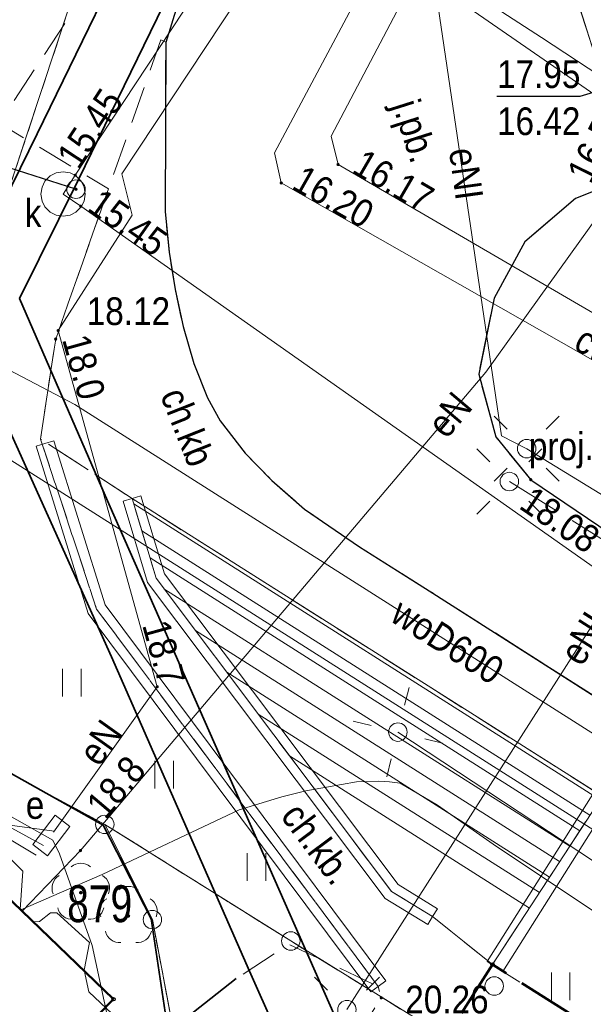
# Model space of a CAD drawing. Header units: metres. Extents: x 6530877 to 6534102, y 6042175 to 6045327.
# Tile 34 of 76: x 6532945 to 6532960, y 6044120 to 6044147. Entities that reach past the tile are written whole.
import ezdxf
from ezdxf.enums import TextEntityAlignment as Align

# ---------------------------------------------------------------- set-up
doc = ezdxf.new("R2010")
doc.units = ezdxf.units.M
doc.header["$MEASUREMENT"] = 0
for name, pattern in [('1.0_0.5', [1.5, 1, -0.5]), ('1.5_0.5', [2, 1.5, -0.5]), ('2.0_0.5', [2.5, 2, -0.5]), ('219-500', [0]), ('egug-500', [1, 0.5, -0.5])]:
    doc.linetypes.add(name, pattern=pattern)
doc.layers.get('0').update_dxf_attribs({"color": 2, "linetype": 'CONTINUOUS', "lineweight": 5})
for name, color, linetype in [('202-punkt graniczny', 7, 'CONTINUOUS'), ('211-numer działki ewidencyjnej', 7, 'CONTINUOUS'), ('218-kontur użytku gruntowego', 7, 'CONTINUOUS'), ('219-działka ewidencyjna', 7, 'CONTINUOUS'), ('311-podpora', 7, 'CONTINUOUS'), ('312-budynek ewidencyjny', 7, 'CONTINUOUS'), ('blok - nawis', 7, 'CONTINUOUS'), ('chodnik', 7, 'CONTINUOUS'), ('chodnik-Atr17', 7, 'CONTINUOUS'), ('drzewo liściaste', 7, 'CONTINUOUS'), ('jezdnia', 7, 'CONTINUOUS'), ('jezdnia-Atr17', 7, 'CONTINUOUS'), ('komora podziemna', 7, 'CONTINUOUS'), ('krawężnik', 7, 'CONTINUOUS'), ('latarnia', 7, 'CONTINUOUS'), ('latarnia - ob. projektowany', 7, 'CONTINUOUS'), ('latarnia - ob. projektowany-Atr17', 7, 'CONTINUOUS'), ('obudowa ochronna przewodu', 7, 'CONTINUOUS'), ('ogrodzenie trwałe', 7, 'CONTINUOUS'), ('pikieta sztuczna', 7, 'CONTINUOUS'), ('pikieta sztuczna-Atr2', 7, 'CONTINUOUS'), ('przewód ciepłowniczy', 7, 'CONTINUOUS'), ('przewód ciepłowniczy-Atr1', 7, 'CONTINUOUS'), ('przewód elektroenergetyczny podziemny', 7, 'CONTINUOUS'), ('przewód elektroenergetyczny podziemny - ob. projektowany', 7, 'CONTINUOUS'), ('przewód elektroenergetyczny podziemny-Atr1', 7, 'CONTINUOUS'), ('przewód kanalizacyjny', 7, 'CONTINUOUS'), ('przewód telekomunikacyjny podziemny', 7, 'CONTINUOUS'), ('przewód wodociągowy', 7, 'CONTINUOUS'), ('przewód wodociągowy-Atr1', 7, 'CONTINUOUS'), ('Punkt budynku', 7, 'CONTINUOUS'), ('rzędna', 7, 'CONTINUOUS'), ('rzędna-Atr2', 7, 'CONTINUOUS'), ('rzędna-Atr3', 7, 'CONTINUOUS'), ('schody w ciągu komunikacyjnym', 7, 'CONTINUOUS'), ('szafa elektroenergetyczna lub kontener', 7, 'CONTINUOUS'), ('szafa elektroenergetyczna lub kontener-Atr17', 7, 'CONTINUOUS'), ('trawnik', 7, 'CONTINUOUS'), ('właz do komory lub kanału - okrągły', 7, 'CONTINUOUS'), ('właz do komory lub kanału - okrągły-Atr17', 7, 'CONTINUOUS'), ('ściana oporowa (linia)', 7, 'CONTINUOUS')]:
    doc.layers.add(name, color=color, linetype=linetype)
doc.styles.get("Standard").update_dxf_attribs({"font": 'Working1250', "width": 0.75})
doc.linetypes.add('902-500', pattern='A,3.75,0,[1,ksztalty.shx,S=0.5,R=0,X=0,Y=0],3.75', length=7.5)
doc.linetypes.add('otdn_500', pattern='A,5,0,[21,ksztalty.shx,S=0.5,R=0,X=-1,Y=0]', length=5)

# ---------------------------------------------------------------- blocks, each defined once
blk = doc.blocks.new('311')
at = {"color": 0, "linetype": 'Continuous', "lineweight": 0}
blk.add_circle((0, 0), 0.25, dxfattribs=at)
blk = doc.blocks.new('PUNKTBUD')
at = {"color": 0}
blk.add_circle((0, 0), 0.045, dxfattribs=at)
blk = doc.blocks.new('202')
at = {"color": 0, "linetype": 'Continuous', "lineweight": 0}
blk.add_circle((0, 0), 0.25, dxfattribs=at)
blk = doc.blocks.new('US18')
at = {"color": 0, "linetype": 'Continuous', "lineweight": 13}
for p, q in [((-0.5, -0.25), (-0.5, 0.25)), ((-0.5, 0.25), (0.5, 0.25)), ((0.5, -0.25), (0.5, 0.25)), ((-0.5, -0.25), (0.5, -0.25))]:
    blk.add_line(p, q, dxfattribs=at)
blk = doc.blocks.new('PW01')
at = {"linetype": 'Continuous', "lineweight": 13}
h = blk.add_hatch(color=0, dxfattribs=at)
edge = h.paths.add_edge_path()
edge.add_arc((0, 0), 0.045, 0, 360)
blk = doc.blocks.new('US22')
at = {"color": 0, "linetype": 'Continuous', "lineweight": 13}
blk.add_circle((0, 0), 0.25, dxfattribs=at)
blk = doc.blocks.new('SM01')
at = {"color": 0, "linetype": 'Continuous', "lineweight": 13}
for p, q in [((-0.53, 0.531), (-0.883, 0.884)), ((0.531, 0.531), (0.884, 0.884)), ((-0.53, -0.53), (-0.883, -0.883)), ((0.531, -0.53), (0.884, -0.883))]:
    blk.add_line(p, q, dxfattribs=at)
blk.add_circle((0, 0), 0.25, dxfattribs=at)
blk = doc.blocks.new('OP021')
at = {"linetype": 'Continuous', "lineweight": 13}
h = blk.add_hatch(color=0, dxfattribs=at)
edge = h.paths.add_edge_path()
edge.add_arc((0, 0), 0.05, 0, 360)
at = {"color": 0, "linetype": 'Continuous', "lineweight": 13}
for centre, start, end in [((0, 0.4), 49.272, 130.728), ((-0.38, 0.124), 121.308, 202.548), ((0.38, 0.124), 337.452, 58.692), ((-0.235, -0.324), 193.221, 274.871), ((0.235, -0.324), 265.129, 346.779)]:
    blk.add_arc(centre, 0.4, start, end, dxfattribs=at)
blk = doc.blocks.new('TU04')
at = {"color": 0, "linetype": 'Continuous', "lineweight": 13}
for p, q in [((0, 0), (0, 0.75)), ((0.5, 0), (0.5, 0.75))]:
    blk.add_line(p, q, dxfattribs=at)

msp = doc.modelspace()

# ---------------------------------------------------------------- linework, layer by layer
at = {"layer": '218-kontur użytku gruntowego', "color": 3, "linetype": 'egug-500', "lineweight": 18, "flags": 128}
for points in [[(6532939.78, 6044128.87), (6532945.84, 6044147.18)], [(6532945.84, 6044147.18), (6532939.78, 6044128.87)], [(6532946.82, 6044125.08), (6532939.78, 6044128.87)], [(6532939.78, 6044128.87), (6532946.82, 6044125.08)], [(6532951.86, 6044121.92), (6532946.82, 6044125.08)], [(6532946.82, 6044125.08), (6532948.11, 6044122.5)], [(6532948.11, 6044122.5), (6532946.82, 6044125.08)], [(6532946.82, 6044125.08), (6532951.86, 6044121.92)], [(6532948.11, 6044122.5), (6532948.68, 6044119.49)], [(6532948.68, 6044119.49), (6532948.11, 6044122.5)], [(6532964.92, 6044113.83), (6532951.86, 6044121.92)], [(6532951.86, 6044121.92), (6532964.92, 6044113.83)]]:
    msp.add_lwpolyline(points, dxfattribs=at)
at = {"layer": '219-działka ewidencyjna', "color": 3, "linetype": '219-500', "lineweight": 18, "flags": 128}
for points in [[(6532939.78, 6044128.87), (6532945.84, 6044147.18)], [(6532939.78, 6044128.87), (6532946.82, 6044125.08)], [(6532946.82, 6044125.08), (6532951.86, 6044121.92)], [(6532946.82, 6044125.08), (6532948.11, 6044122.5)], [(6532948.11, 6044122.5), (6532948.68, 6044119.49)], [(6532951.86, 6044121.92), (6532964.92, 6044113.83)]]:
    msp.add_lwpolyline(points, dxfattribs=at)
at = {"layer": '312-budynek ewidencyjny', "color": 7, "linetype": 'Continuous', "lineweight": 50, "flags": 128}
for points in [[(6532942.83, 6044124.41), (6532947.06, 6044120.34)], [(6532947.06, 6044120.34), (6532941.91, 6044115.09)]]:
    msp.add_lwpolyline(points, dxfattribs=at)
at = {"layer": 'blok - nawis', "color": 7, "linetype": '2.0_0.5', "lineweight": 50, "flags": 128}
msp.add_lwpolyline([(6532955.15, 6044117.85), (6532957.32, 6044121.28), (6532979.15, 6044107.5), (6532987.8, 6044102.03), (6532985.65, 6044098.63)], close=True, dxfattribs=at)
at = {"layer": 'chodnik', "color": 7, "linetype": '1.0_0.5', "lineweight": 18, "flags": 128}
for points in [[(6532960.3, 6044125.84), (6532961.47, 6044127.67), (6532955.61, 6044131.41), (6532953.72, 6044132.6), (6532952.23, 6044133.62), (6532951.35, 6044134.4), (6532950.62, 6044135.14), (6532949.95, 6044136.01), (6532949.6, 6044136.64), (6532949.23, 6044137.57), (6532948.94, 6044138.57), (6532948.73, 6044139.57), (6532948.56, 6044140.58), (6532948.46, 6044141.69), (6532948.47, 6044146.27), (6532948.34, 6044146.34), (6532946.92, 6044142.3), (6532945.49, 6044138.23), (6532945.08, 6044135.52), (6532947.56, 6044133.91)], [(6532954.75, 6044118.12), (6532955.15, 6044117.85), (6532957.32, 6044121.28), (6532955.7, 6044122.58), (6532954.59, 6044123.26), (6532948.21, 6044131.75), (6532947.56, 6044133.91), (6532945.08, 6044135.52), (6532946.6, 6044130.91), (6532954.23, 6044120.69), (6532954.31, 6044120.38), (6532947.37, 6044109.37), (6532938.81, 6044095.76), (6532938.3, 6044094.99), (6532928.82, 6044100.8), (6532927.5, 6044096.69), (6532936.07, 6044091.43), (6532930.46, 6044082.52), (6532922.04, 6044069.12), (6532923.69, 6044068.08), (6532923.95, 6044068.47), (6532923.62, 6044068.69), (6532926.39, 6044073.1), (6532926.78, 6044072.86), (6532928.1, 6044074.96), (6532927.71, 6044075.21), (6532931.72, 6044081.58), (6532940.82, 6044096.03), (6532948.65, 6044108.47)]]:
    msp.add_lwpolyline(points, close=True, dxfattribs=at)
at = {"layer": 'jezdnia', "color": 7, "linetype": '1.5_0.5', "lineweight": 18, "flags": 128}
msp.add_lwpolyline([(6533024.96, 6044081.83), (6533020.19, 6044084.8), (6533020.24, 6044084.89), (6533020.64, 6044085.72), (6533020.83, 6044086.27), (6533020.96, 6044087.04), (6533020.99, 6044087.7), (6533020.92, 6044088.4), (6533020.75, 6044089.12), (6533020.36, 6044089.91), (6533019.8, 6044090.76), (6533019.32, 6044091.23), (6533018.82, 6044091.67), (6533016.83, 6044092.93), (6533005.68, 6044099.97), (6532996.78, 6044105.58), (6532987.55, 6044111.41), (6532974.86, 6044119.37), (6532974.22, 6044119.7), (6532973.04, 6044119.99), (6532972.18, 6044120.03), (6532971.3, 6044119.84), (6532970.25, 6044119.51), (6532970.32, 6044119.38), (6532969.67, 6044119.01), (6532969.01, 6044118.5), (6532968.48, 6044117.88), (6532967.71, 6044116.66), (6532966.83, 6044115.27), (6532961.38, 6044118.72), (6532962.32, 6044120.26), (6532963.15, 6044121.61), (6532963.37, 6044122.22), (6532963.53, 6044122.77), (6532963.57, 6044123.62), (6532963.74, 6044123.63), (6532963.74, 6044124.33), (6532963.61, 6044125), (6532963.41, 6044125.53), (6532963.12, 6044126.09), (6532962.74, 6044126.61), (6532962.29, 6044127.03), (6532961.75, 6044127.47), (6532961.47, 6044127.67), (6532955.61, 6044131.41), (6532953.72, 6044132.6), (6532952.23, 6044133.62), (6532951.35, 6044134.4), (6532950.62, 6044135.14), (6532949.95, 6044136.01), (6532949.6, 6044136.64), (6532949.23, 6044137.57), (6532948.94, 6044138.57), (6532948.73, 6044139.57), (6532948.56, 6044140.58), (6532948.46, 6044141.69), (6532948.47, 6044146.27), (6532949.77, 6044150.48), (6532951.62, 6044153.22), (6532958.8, 6044164.51), (6532962.9, 6044170.97), (6532967.95, 6044178.89), (6532973.65, 6044187.84), (6532977.09, 6044193.29), (6532978.48, 6044195.42), (6532978.96, 6044196.18), (6532982.38, 6044193.96), (6532962.44, 6044162.85), (6532958.36, 6044156.07), (6532958.41, 6044154.75), (6532958.56, 6044150.75), (6532960.14, 6044145.78), (6532963.23, 6044142.39), (6532961.23, 6044142.7), (6532959.57, 6044142.04), (6532958.2, 6044140.86), (6532957.37, 6044139.34), (6532956.95, 6044137.28), (6532957.41, 6044135.58), (6532958.36, 6044134.42), (6532960.51, 6044132.96), (6532971.65, 6044126.06), (6532981.42, 6044120), (6532989.05, 6044115.2), (6532993.82, 6044112.22), (6533006.43, 6044104.24), (6533014.62, 6044099.08), (6533020.39, 6044095.45), (6533021.92, 6044094.47), (6533022.81, 6044094.09), (6533023.55, 6044093.93), (6533023.85, 6044093.91), (6533024.47, 6044093.88), (6533025.48, 6044093.97), (6533026.31, 6044094.28), (6533027.06, 6044094.74), (6533027.52, 6044095.09), (6533029.07, 6044097.57), (6533032.11, 6044102.44), (6533036.22, 6044099.78), (6533032.9, 6044094.47), (6533031.33, 6044091.93), (6533030.73, 6044090.94), (6533030.46, 6044090.09), (6533030.47, 6044089.27), (6533030.72, 6044088.55), (6533031.03, 6044088.08), (6533031.57, 6044087.61), (6533032.76, 6044086.87), (6533030.24, 6044082.56), (6533029.12, 6044083.16), (6533028.14, 6044083.35), (6533027.09, 6044083.3), (6533026.35, 6044083.03), (6533025.59, 6044082.52)], close=True, dxfattribs=at)
for points in [[(6532958.41, 6044154.75), (6532958.56, 6044150.75), (6532960.14, 6044145.78), (6532963.23, 6044142.39), (6532964.29, 6044141.62), (6532974.32, 6044135.35), (6532976.03, 6044134.29), (6532978.54, 6044132.73), (6532985.76, 6044128.7), (6532988.07, 6044128.2), (6532990.89, 6044128.31), (6532994.09, 6044129.39), (6532996.37, 6044130.9)], [(6532984.49, 6044133.74), (6532982.07, 6044135.28), (6532979.17, 6044137.09), (6532978.89, 6044137.25), (6532966.53, 6044144.97), (6532964.5, 6044146.64), (6532963.16, 6044148.64), (6532962.82, 6044149.7), (6532962.8, 6044150.07), (6532962.75, 6044152.1), (6532958.41, 6044154.75), (6532958.56, 6044150.75), (6532960.14, 6044145.78), (6532963.23, 6044142.39), (6532964.29, 6044141.62), (6532974.32, 6044135.35), (6532976.03, 6044134.29), (6532978.54, 6044132.73), (6532985.76, 6044128.7), (6532988.07, 6044128.2), (6532990.89, 6044128.31), (6532994.09, 6044129.39), (6532996.37, 6044130.9)]]:
    msp.add_lwpolyline(points, dxfattribs=at)
at = {"layer": 'komora podziemna', "color": 34, "linetype": 'Continuous', "lineweight": 18, "flags": 128}
msp.add_lwpolyline([(6532945.69, 6044142.76), (6532945.88, 6044142.73), (6532946.04, 6044142.65), (6532946.18, 6044142.51), (6532946.26, 6044142.35), (6532946.29, 6044142.16), (6532946.26, 6044141.97), (6532946.18, 6044141.81), (6532946.04, 6044141.67), (6532945.88, 6044141.59), (6532945.69, 6044141.56), (6532945.5, 6044141.59), (6532945.34, 6044141.67), (6532945.2, 6044141.81), (6532945.12, 6044141.97), (6532945.09, 6044142.16), (6532945.12, 6044142.35), (6532945.2, 6044142.51), (6532945.34, 6044142.65), (6532945.5, 6044142.73)], close=True, dxfattribs=at)
at = {"layer": 'krawężnik', "color": 7, "linetype": 'Continuous', "lineweight": 25, "flags": 128}
for points in [[(6532951.62, 6044153.22), (6532949.77, 6044150.48), (6532948.47, 6044146.27), (6532948.46, 6044141.69), (6532948.56, 6044140.58), (6532948.73, 6044139.57), (6532948.94, 6044138.57), (6532949.23, 6044137.57), (6532949.6, 6044136.64), (6532949.95, 6044136.01), (6532950.62, 6044135.14), (6532951.35, 6044134.4), (6532952.23, 6044133.62), (6532953.72, 6044132.6), (6532955.61, 6044131.41), (6532961.47, 6044127.67), (6532961.75, 6044127.47), (6532962.29, 6044127.03), (6532962.74, 6044126.61), (6532963.12, 6044126.09), (6532963.41, 6044125.53), (6532963.61, 6044125), (6532963.74, 6044124.33), (6532963.74, 6044123.63)], [(6532963.23, 6044142.39), (6532961.23, 6044142.7), (6532959.57, 6044142.04), (6532958.2, 6044140.86), (6532957.37, 6044139.34), (6532956.95, 6044137.28), (6532957.41, 6044135.58), (6532958.36, 6044134.42), (6532960.51, 6044132.96), (6532971.65, 6044126.06), (6532981.42, 6044120)]]:
    msp.add_lwpolyline(points, dxfattribs=at)
at = {"layer": 'obudowa ochronna przewodu', "color": 7, "linetype": 'Continuous', "lineweight": 35, "flags": 128}
msp.add_lwpolyline([(6532950.74, 6044121.1), (6532953.41, 6044115.1), (6532954.45, 6044116.74), (6532953.97, 6044117.8), (6532946.83, 6044133.99), (6532944.51, 6044139.33), (6532946.11, 6044142.55), (6532949.48, 6044149.47), (6532952.41, 6044155.34), (6532953.94, 6044158.69), (6532954.47, 6044159.97), (6532958.11, 6044167.42), (6532962.27, 6044176.19), (6532964.77, 6044181.38), (6532963.36, 6044181.95), (6532959.59, 6044173.96), (6532956.71, 6044167.94), (6532954.8, 6044164.07), (6532951.29, 6044156.73), (6532944.99, 6044143.79), (6532942.7, 6044139.15), (6532947, 6044129.62)], close=True, dxfattribs=at)
at = {"layer": 'ogrodzenie trwałe', "color": 7, "linetype": '902-500', "lineweight": 35, "flags": 128}
for points in [[(6532936.58, 6044130.78), (6532944.28, 6044126.46), (6532946.78, 6044125.06), (6532948.08, 6044122.52), (6532948.54, 6044119.45), (6532942.44, 6044113.25)], [(6532950.38, 6044120.9), (6532948.54, 6044119.45)]]:
    msp.add_lwpolyline(points, dxfattribs=at)
at = {"layer": 'przewód ciepłowniczy', "color": 212, "linetype": 'Continuous', "lineweight": 18, "flags": 128}
for points in [[(6533047.87, 6044085.38), (6533033.78, 6044094.55), (6533028.77, 6044097.78), (6533017.71, 6044104.75), (6532996.85, 6044117.48), (6532981.5, 6044126.44), (6532953.14, 6044142.96), (6532952.95, 6044143.73), (6532969.46, 6044175.08), (6532969.16, 6044175.86), (6532957.07, 6044181.64), (6532948.72, 6044185.36), (6532948.29, 6044185.55), (6532948.04, 6044186.32), (6532948.92, 6044188.24), (6532948.62, 6044189.02), (6532940.69, 6044192.29)], [(6532940.29, 6044191.47), (6532947.3, 6044188.46), (6532947.57, 6044187.69), (6532946.72, 6044185.89), (6532946.94, 6044185.11), (6532948.32, 6044184.48), (6532956.5, 6044180.76), (6532967.92, 6044175.46), (6532968.16, 6044174.68), (6532951.42, 6044143.28), (6532951.6, 6044142.46), (6532980.24, 6044126.16), (6532995.85, 6044116.94), (6533017.79, 6044103.58), (6533028.18, 6044096.99), (6533033.21, 6044093.72), (6533046.4, 6044085.08)]]:
    msp.add_lwpolyline(points, dxfattribs=at)
at = {"layer": 'przewód elektroenergetyczny podziemny', "color": 1, "linetype": 'Continuous', "lineweight": 18, "flags": 128}
for points in [[(6532944.58, 6044122.73), (6532946.16, 6044124.37), (6532957.14, 6044137.33), (6532961.39, 6044143.25), (6532962.58, 6044145.06), (6532971.51, 6044158.46), (6532972.37, 6044157.91)], [(6532961.72, 6044133.13), (6532958.25, 6044135.26), (6532957.57, 6044135.61), (6532955.85, 6044147.23), (6532949.56, 6044151.25)], [(6532986.35, 6044149.48), (6532990.08, 6044147.2), (6532990.9, 6044146.43), (6532984.65, 6044136.82), (6532980.72, 6044131.93), (6532974.39, 6044134.98), (6532952.28, 6044150.26), (6532947.28, 6044142.71), (6532947.56, 6044141.59), (6532945.56, 6044138.46), (6532948.24, 6044128.81), (6532945.43, 6044124.87)], [(6532953.38, 6044120.06), (6532961.72, 6044133.13), (6532973.52, 6044125.68)], [(6532936.37, 6044129.31), (6532945.16, 6044124.51)], [(6533002.77, 6044106.31), (6533002.82, 6044105.96), (6532996.12, 6044102.13), (6532985.65, 6044108.78), (6532978.13, 6044113.3), (6532970.03, 6044118.23), (6532962.13, 6044122.72), (6532954.76, 6044127.58)], [(6532946.48, 6044121.8), (6532945.59, 6044124.28), (6532945.41, 6044124.65), (6532942.75, 6044126.15)], [(6532964, 6044120.12), (6532962.67, 6044120.96), (6532960.73, 6044122.29), (6532957.43, 6044124.48), (6532955.83, 6044125.6), (6532954.82, 6044126.2), (6532954.53, 6044126.23), (6532954.24, 6044126.25), (6532953.64, 6044126.23), (6532952.83, 6044126.09), (6532952.27, 6044125.99), (6532951.62, 6044125.83), (6532950.46, 6044125.47), (6532946.75, 6044123.72), (6532944.55, 6044122.76)], [(6532942.63, 6044125.64), (6532944.96, 6044124.25)], [(6532942.88, 6044125.5), (6532944.6, 6044123.81), (6532944.53, 6044122.77)], [(6532940.9, 6044125.38), (6532942.23, 6044125.33), (6532945.45, 6044124.9)], [(6532944.89, 6044122.44), (6532945.05, 6044122.45), (6532945.35, 6044122.68), (6532945.52, 6044122.68), (6532946.41, 6044121.88)], [(6532946.41, 6044121.88), (6532946.26, 6044121.13), (6532946.39, 6044120.54)], [(6532946.48, 6044121.8), (6532947.03, 6044119.24)], [(6532946.39, 6044120.54), (6532947.81, 6044119.21), (6532951.43, 6044116.96)]]:
    msp.add_lwpolyline(points, dxfattribs=at)
at = {"layer": 'przewód elektroenergetyczny podziemny - ob. projektowany', "color": 1, "linetype": '1.5_0.5', "lineweight": 18, "flags": 128}
msp.add_lwpolyline([(6532957.78, 6044134.37), (6532963.03, 6044131.1), (6532972.97, 6044124.85)], dxfattribs=at)
at = {"layer": 'przewód kanalizacyjny', "color": 34, "linetype": 'Continuous', "lineweight": 18, "flags": 128}
for points in [[(6532953.54, 6044154.06), (6532953.21, 6044153.56), (6532946.02, 6044142.67), (6532945.69, 6044142.16)], [(6532974.41, 6044121.94), (6532973.9, 6044122.3), (6532946.17, 6044141.83), (6532945.69, 6044142.16)]]:
    msp.add_lwpolyline(points, dxfattribs=at)
at = {"layer": 'przewód telekomunikacyjny podziemny', "color": 30, "linetype": 'Continuous', "lineweight": 18, "flags": 128}
msp.add_lwpolyline([(6532946.54, 6044154.03), (6532953.46, 6044149.77), (6532958.65, 6044146.4), (6532965.34, 6044142), (6532974.33, 6044136.61)], dxfattribs=at)
at = {"layer": 'przewód wodociągowy', "color": 5, "linetype": 'Continuous', "lineweight": 18, "flags": 128}
for points in [[(6532987.62, 6044107.71), (6532986.78, 6044108.25), (6532982.07, 6044110.96), (6532942.29, 6044136.2), (6532942.09, 6044136.31), (6532940.5, 6044136.88), (6532930.83, 6044140.17), (6532930.5, 6044140.28), (6532930.11, 6044140.35), (6532929.89, 6044140.42)], [(6533017.51, 6044092.35), (6533002.43, 6044101.06), (6532998.48, 6044103.53), (6532988.46, 6044109.67), (6532983.14, 6044112.92), (6532970.75, 6044120.74), (6532946.01, 6044136.46), (6532939.59, 6044139.83)]]:
    msp.add_lwpolyline(points, dxfattribs=at)
at = {"layer": 'rzędna-Atr2', "color": 7, "flags": 128}
for points in [[(6532961.67, 6044145.4), (6532959.69, 6044144.8), (6532957.445, 6044144.8)], [(6532946.04, 6044142.29), (6532943.77, 6044143.01), (6532941.493, 6044143.01)]]:
    msp.add_lwpolyline(points, dxfattribs=at)
at = {"layer": 'schody w ciągu komunikacyjnym', "color": 7, "linetype": 'Continuous', "lineweight": 18, "flags": 128}
msp.add_lwpolyline([(6532947.56, 6044133.91), (6532948.21, 6044131.75), (6532954.59, 6044123.26), (6532955.7, 6044122.58), (6532957.32, 6044121.28), (6532960.3, 6044125.84)], close=True, dxfattribs=at)
for points in [[(6532960.238, 6044125.745), (6532947.604, 6044133.762)], [(6532959.964, 6044125.326), (6532947.825, 6044133.03)], [(6532959.691, 6044124.907), (6532948.045, 6044132.298)], [(6532959.417, 6044124.489), (6532948.423, 6044131.466)], [(6532959.143, 6044124.07), (6532949.274, 6044130.334)], [(6532958.87, 6044123.652), (6532950.125, 6044129.202)], [(6532958.596, 6044123.233), (6532950.976, 6044128.07)], [(6532958.323, 6044122.814), (6532951.826, 6044126.937)]]:
    msp.add_lwpolyline(points, dxfattribs=at)
at = {"layer": 'trawnik', "color": 7, "linetype": '1.0_0.5', "lineweight": 18, "flags": 128}
for points in [[(6532946.11, 6044147.35), (6532943.76, 6044148.45), (6532943.73, 6044148.46), (6532943.65, 6044148.29), (6532943.2, 6044147.47), (6532941.87, 6044144.75), (6532939.13, 6044139.31), (6532938.18, 6044136.6), (6532936.58, 6044130.78), (6532944.28, 6044126.46), (6532946.78, 6044125.06), (6532948.08, 6044122.52), (6532948.54, 6044119.45), (6532950.38, 6044120.9), (6532951.81, 6044121.83), (6532954.23, 6044120.69), (6532946.6, 6044130.91), (6532945.08, 6044135.52), (6532945.49, 6044138.23), (6532946.92, 6044142.3), (6532943.96, 6044144.08)], [(6532961.47, 6044127.67), (6532960.3, 6044125.84), (6532957.32, 6044121.28), (6532957.39, 6044121.23), (6532961.38, 6044118.72), (6532962.32, 6044120.26), (6532963.15, 6044121.61), (6532963.37, 6044122.22), (6532963.53, 6044122.77), (6532963.57, 6044123.62), (6532963.74, 6044123.63), (6532963.74, 6044124.33), (6532963.61, 6044125), (6532963.41, 6044125.53), (6532963.12, 6044126.09), (6532962.74, 6044126.61), (6532962.29, 6044127.03), (6532961.75, 6044127.47)]]:
    msp.add_lwpolyline(points, close=True, dxfattribs=at)
at = {"layer": 'ściana oporowa (linia)', "color": 0, "linetype": 'otdn_500', "lineweight": 18}
for p, q in [((6532944.9613, 6044135.3255), (6532945.2, 6044135.4)), ((6532944.9613, 6044135.3255), (6532946.3704, 6044130.7929)), ((6532947.7995, 6044133.982), (6532947.56, 6044133.91)), ((6532948.4401, 6044131.8666), (6532947.7995, 6044133.982)), ((6532954.7647, 6044123.452), (6532948.4401, 6044131.8666)), ((6532946.3704, 6044130.7929), (6532954.0298, 6044120.5405)), ((6532957.6015, 6044121.0965), (6532960.5115, 6044125.7065)), ((6532955.8305, 6044122.7933), (6532954.7647, 6044123.452)), ((6532955.8305, 6044122.7933), (6532955.7, 6044122.58)), ((6532957.6015, 6044121.0965), (6532957.39, 6044121.23)), ((6532954.0298, 6044120.5405), (6532954.23, 6044120.69))]:
    msp.add_line(p, q, dxfattribs=at)
at = {"layer": 'ściana oporowa (linia)', "color": 0, "lineweight": 18}
for p, q in [((6532945.4387, 6044135.4745), (6532945.2, 6044135.4)), ((6532945.4387, 6044135.4745), (6532946.8296, 6044131.0271)), ((6532947.3205, 6044133.838), (6532947.56, 6044133.91)), ((6532947.9799, 6044131.6334), (6532947.3205, 6044133.838)), ((6532954.4153, 6044123.068), (6532947.9799, 6044131.6334)), ((6532946.8296, 6044131.0271), (6532954.4303, 6044120.8395)), ((6532957.1785, 6044121.3635), (6532960.0885, 6044125.9735)), ((6532955.5695, 6044122.3668), (6532954.4153, 6044123.068)), ((6532955.5695, 6044122.3668), (6532955.7, 6044122.58)), ((6532957.1785, 6044121.3635), (6532957.39, 6044121.23)), ((6532954.4303, 6044120.8395), (6532954.23, 6044120.69))]:
    msp.add_line(p, q, dxfattribs=at)

# ---------------------------------------------------------------- block references
at = {"layer": '202-punkt graniczny', "color": 3, "linetype": 'Continuous', "lineweight": 18}
for p in [(6532946.82, 6044125.08), (6532948.11, 6044122.5), (6532951.86, 6044121.92)]:
    msp.add_blockref('202', p, dxfattribs=at)
at = {"layer": '311-podpora', "color": 7, "linetype": 'Continuous', "lineweight": 18}
msp.add_blockref('311', (6532957.37, 6044120.7), dxfattribs=at)
at = {"layer": 'drzewo liściaste', "color": 94, "linetype": 'Continuous', "lineweight": 18}
for p in [(6532946.17, 6044123.23), (6532947.46, 6044122.6)]:
    msp.add_blockref('OP021', p, dxfattribs=at)
at = {"layer": 'latarnia', "color": 7, "linetype": 'Continuous', "lineweight": 18}
for p in [(6532958.25, 6044135.26), (6532953.38, 6044120.06)]:
    msp.add_blockref('SM01', p, dxfattribs=at)
at = {"layer": 'latarnia', "color": 7, "linetype": 'Continuous', "lineweight": 18, "rotation": 301.063}
msp.add_blockref('SM01', (6532954.76, 6044127.58), dxfattribs=at)
at = {"layer": 'latarnia - ob. projektowany', "color": 7, "linetype": 'Continuous', "lineweight": 18}
msp.add_blockref('SM01', (6532957.78, 6044134.37), dxfattribs=at)
at = {"layer": 'pikieta sztuczna', "color": 7, "linetype": 'Continuous', "lineweight": 13}
for p in [(6532945.49, 6044138.23), (6532958.36, 6044134.42), (6532954.31, 6044120.38)]:
    msp.add_blockref('PW01', p, dxfattribs=at)
at = {"layer": 'Punkt budynku', "color": 5, "linetype": 'Continuous', "lineweight": 18}
for p in [(6532957.32, 6044121.28), (6532947.06, 6044120.34)]:
    msp.add_blockref('PUNKTBUD', p, dxfattribs=at)
at = {"layer": 'rzędna', "color": 212, "linetype": 'Continuous', "lineweight": 18}
for p in [(6532953.14, 6044142.96), (6532951.6, 6044142.46)]:
    msp.add_blockref('PW01', p, dxfattribs=at)
at = {"layer": 'rzędna', "color": 34, "linetype": 'Continuous', "lineweight": 18}
for p in [(6532946.02, 6044142.67), (6532946.04, 6044142.29), (6532946.17, 6044141.83)]:
    msp.add_blockref('PW01', p, dxfattribs=at)
at = {"layer": 'rzędna', "color": 1, "linetype": 'Continuous', "lineweight": 18, "rotation": 105.518}
for p in [(6532945.56, 6044138.46), (6532948.24, 6044128.81)]:
    msp.add_blockref('PW01', p, dxfattribs=at)
at = {"layer": 'rzędna', "color": 1, "linetype": 'Continuous', "lineweight": 18}
msp.add_blockref('PW01', (6532946.16, 6044124.37), dxfattribs=at)
at = {"layer": 'szafa elektroenergetyczna lub kontener', "color": 1, "linetype": 'Continuous', "lineweight": 18, "rotation": 52.56000000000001}
msp.add_blockref('US18', (6532945.37, 6044124.78), dxfattribs=at)
at = {"layer": 'trawnik', "color": 7, "linetype": 'Continuous', "lineweight": 18}
for p in [(6532945.679, 6044128.549), (6532948.179, 6044126.049), (6532950.679, 6044123.549), (6532958.919, 6044120.319)]:
    msp.add_blockref('TU04', p, dxfattribs=at)
at = {"layer": 'właz do komory lub kanału - okrągły', "color": 7, "linetype": 'Continuous', "lineweight": 18}
msp.add_blockref('US22', (6532946.04, 6044142.29), dxfattribs=at)

# ---------------------------------------------------------------- texts
at = {"layer": '211-numer działki ewidencyjnej', "color": 3, "linetype": 'Continuous', "lineweight": 18, "width": 0.79}
msp.add_text('879', height=1, dxfattribs=at).set_placement((6532945.8, 6044123.43), align=Align.TOP_LEFT)
at = {"layer": 'chodnik-Atr17', "color": 7, "width": 0.9}
msp.add_text('ch.kb', height=0.75, rotation=291.695, dxfattribs=at).set_placement((6532948.66, 6044136.85), align=Align.MIDDLE_LEFT)
msp.add_text('ch.kb.', height=0.75, rotation=306.744, dxfattribs=at).set_placement((6532951.56, 6044125.3))
at = {"layer": 'jezdnia-Atr17', "color": 7, "width": 0.9}
msp.add_text('j.pb.', height=0.75, rotation=-72.364, dxfattribs=at).set_placement((6532954.61, 6044144.57))
at = {"layer": 'latarnia - ob. projektowany-Atr17', "color": 7, "width": 0.9}
msp.add_text('proj. s.', height=0.75, dxfattribs=at).set_placement((6532958.31, 6044134.95))
at = {"layer": 'pikieta sztuczna-Atr2', "color": 7, "width": 0.9}
for s, p in [('18.12', (6532946.33, 6044138.61)), ('20.26', (6532954.96, 6044119.96))]:
    msp.add_text(s, height=0.75, dxfattribs=at).set_placement(p)
msp.add_text('18.08', height=0.75, rotation=325.82, dxfattribs=at).set_placement((6532958.01, 6044133.66))
at = {"layer": 'przewód ciepłowniczy-Atr1', "color": 212, "width": 0.9}
msp.add_text('cw500', height=0.75, rotation=330.354, dxfattribs=at).set_placement((6532959.48, 6044137.98))
at = {"layer": 'przewód elektroenergetyczny podziemny-Atr1', "color": 1, "width": 0.9}
msp.add_text('eNI', height=0.75, rotation=277.899, dxfattribs=at).set_placement((6532956.61, 6044142.71), align=Align.MIDDLE_CENTER)
for s, rotation, p in [('eN', 49.728, (6532955.79, 6044135.74)), ('eNI', 57.458, (6532959.42, 6044129.53))]:
    msp.add_text(s, height=0.75, rotation=rotation, dxfattribs=at).set_placement(p, align=Align.MIDDLE_LEFT)
msp.add_text('eN', height=0.75, rotation=54.504, dxfattribs=at).set_placement((6532946.67, 6044126.61))
at = {"layer": 'przewód wodociągowy-Atr1', "color": 5, "width": 0.9}
msp.add_text('woD600', height=0.75, rotation=-32.432, dxfattribs=at).set_placement((6532954.71, 6044130.93), align=Align.MIDDLE_LEFT)
at = {"layer": 'rzędna-Atr2', "color": 34, "width": 0.9}
msp.add_text('17.95', height=0.75, dxfattribs=at).set_placement((6532957.445, 6044144.808), align=Align.BOTTOM_LEFT)
for s, rotation, p in [('15.45', 56.589, (6532946.11, 6044142.79)), ('16.54', 63.595, (6532959.99, 6044142.4)), ('15.45', 324.853, (6532946.31, 6044141.73))]:
    msp.add_text(s, height=0.75, rotation=rotation, dxfattribs=at).set_placement(p)
at = {"layer": 'rzędna-Atr2', "color": 212, "width": 0.9}
for s, rotation, p in [('16.17', 329.778, (6532953.48, 6044142.76)), ('16.20', 330.354, (6532951.85, 6044142.32))]:
    msp.add_text(s, height=0.75, rotation=rotation, dxfattribs=at).set_placement(p)
at = {"layer": 'rzędna-Atr2', "color": 1, "width": 0.9}
for s, rotation, p in [('18.0', 285.512, (6532945.66, 6044138.22)), ('18.8', 49.728, (6532946.84, 6044125.18))]:
    msp.add_text(s, height=0.75, rotation=rotation, dxfattribs=at).set_placement(p)
msp.add_text('18.7', height=0.75, rotation=-74.479, dxfattribs=at).set_placement((6532948.19, 6044130.58), align=Align.MIDDLE_LEFT)
at = {"layer": 'rzędna-Atr3', "color": 34, "width": 0.9}
msp.add_text('16.42', height=0.75, dxfattribs=at).set_placement((6532957.445, 6044143.532), align=Align.BOTTOM_LEFT)
at = {"layer": 'szafa elektroenergetyczna lub kontener-Atr17', "color": 1, "width": 0.9}
msp.add_text('e', height=0.75, dxfattribs=at).set_placement((6532944.68, 6044125.23))
at = {"layer": 'właz do komory lub kanału - okrągły-Atr17', "color": 7, "width": 0.9}
msp.add_text('k', height=0.75, dxfattribs=at).set_placement((6532944.65, 6044141.27))

doc.saveas('drawing.dxf')
